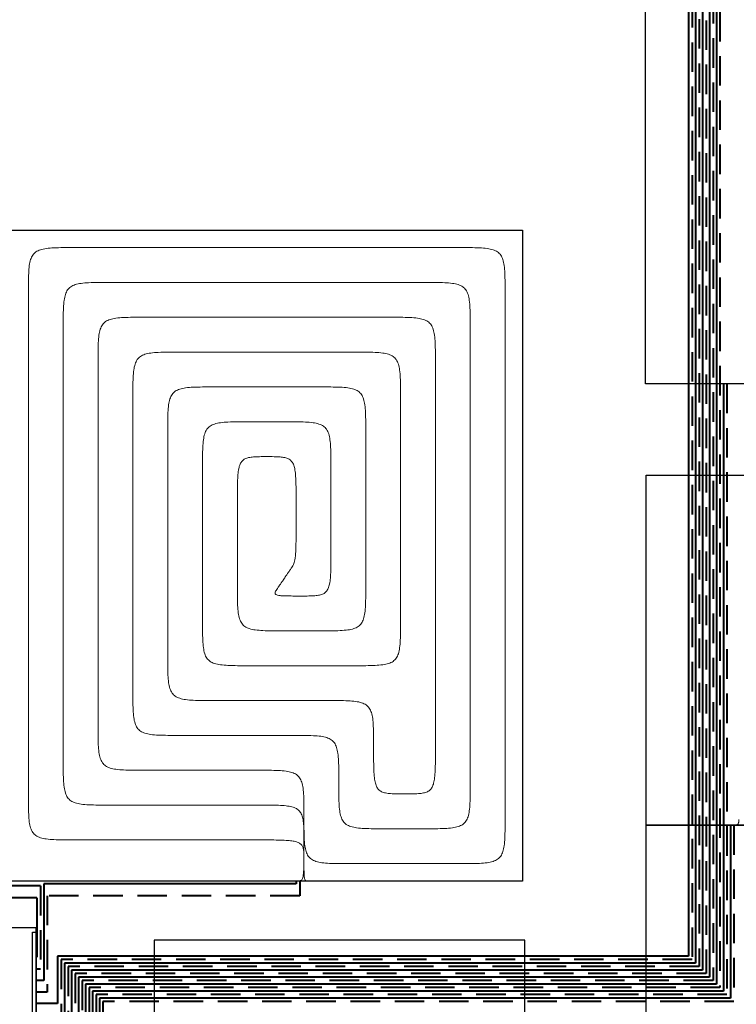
# Model space of a CAD drawing. Header units: millimetres. Extents: x 206445 to 335272, y 14092 to 100072.
# Tile 26 of 38: x 320412 to 323498, y 46783 to 51022. Entities that reach past the tile are written whole.
import ezdxf
from ezdxf.lldxf.tags import DXFTag

# ---------------------------------------------------------------- set-up
doc = ezdxf.new("R2010")
doc.units = ezdxf.units.MM
doc.linetypes.add('DASHED', pattern=[19.05, 12.7, -6.35])
for name, color, linetype, lineweight, true_color in [('2DH_OBJ_z', 7, 'Continuous', 30, 0x000000), ('IS_Powrót', 5, 'DASHED', 35, 0x0000ff), ('IS_Zasilanie', 1, 'SOLID', 35, 0xff0000)]:
    doc.layers.add(name, color=color, linetype=linetype, lineweight=lineweight, true_color=true_color)
doc.layers.add('IS_Ogrzewanie_płaszczyznowe', color=7, linetype='SOLID', true_color=0x008000)
doc.layers.add('IS_Rys.pętli_o.p._Powrót', color=251, linetype='DASH', lineweight=0)
doc.layers.add('IS_Rys.pętli_o.p._Zasilanie', color=76, linetype='SOLID', lineweight=0)
tags = doc.linetypes.add('DASH', pattern=[15, 10, -5]).pattern_tags.tags
tags[6:7] = [DXFTag(74, 4), DXFTag(75, 0), DXFTag(340, '0'), DXFTag(46, 0.0), DXFTag(50, 0.0), DXFTag(44, 0.0), DXFTag(45, 0.0)]
tags[4:5] = [DXFTag(74, 4), DXFTag(75, 0), DXFTag(340, '0'), DXFTag(46, 0.0), DXFTag(50, 0.0), DXFTag(44, 0.0), DXFTag(45, 0.0)]
tags = doc.linetypes.add('SOLID', pattern=[10, 10, 0]).pattern_tags.tags
tags[6:7] = [DXFTag(74, 4), DXFTag(75, 0), DXFTag(340, '0'), DXFTag(46, 0.0), DXFTag(50, 0.0), DXFTag(44, 0.0), DXFTag(45, 0.0)]
tags[4:5] = [DXFTag(74, 4), DXFTag(75, 0), DXFTag(340, '0'), DXFTag(46, 0.0), DXFTag(50, 0.0), DXFTag(44, 0.0), DXFTag(45, 0.0)]

msp = doc.modelspace()

# ---------------------------------------------------------------- linework, layer by layer
at = {"layer": '2DH_OBJ_z'}
msp.add_lwpolyline([(320483.1, 45912.5), (320483.1, 47112.5), (320308.1, 47112.5), (320308.1, 45912.5), (320483.1, 45912.5)], dxfattribs=at)
msp.add_lwpolyline([(320483.1, 45935.7), (320466.5, 45935.7), (320466.5, 47094.3), (320483.1, 47094.3)], close=True, dxfattribs=at)
at = {"layer": 'IS_Ogrzewanie_płaszczyznowe'}
for p, q in [((323106.5, 49454.7), (323106.5, 51436.7)), ((320374.4, 50116), (322577.4, 50116)), ((322577.4, 50116), (322577.4, 47314)), ((326702.2, 49454.7), (323106.5, 49454.7)), ((323110.4, 47554.5), (323110.4, 49061.5)), ((323110.4, 49061.5), (326724.4, 49061.5)), ((323110.4, 47554.5), (326724.4, 47554.5)), ((323110.4, 46047.5), (323110.4, 47554.5)), ((326724.4, 47554.5), (323110.4, 47554.5)), ((322577.4, 47314), (320374.4, 47314)), ((320991.7, 47059.3), (320991.7, 45870.7)), ((322587.7, 47059.3), (320991.7, 47059.3)), ((322587.7, 44438.5), (322587.7, 47059.3))]:
    msp.add_line(p, q, dxfattribs=at)
at = {"layer": 'IS_Powrót', "color": 4, "lineweight": 40, "ltscale": 10}
for p, q in [((323367.9, 55400.7), (323367.9, 46915.3)), ((323337.6, 54834.5), (323337.6, 46945.6)), ((323307.6, 54734.5), (323307.6, 46975.6)), ((323397.9, 53418.7), (323397.9, 46885.3)), ((323427.9, 51436.7), (323427.9, 46855.3)), ((323457.9, 49454.7), (323457.9, 46825.3)), ((323487.9, 47554.5), (323487.9, 46795.3)), ((321617.8, 47314), (321617.8, 47250.9)), ((320500.8, 47293.4), (320273.2, 47293.4)), ((320500.8, 47293.4), (320500.8, 46935.1)), ((320530.8, 47250.9), (320530.8, 46835.1)), ((321617.8, 47250.9), (320530.8, 47250.9)), ((320590.3, 46975.6), (320590.3, 46735.1)), ((323307.6, 46975.6), (320590.3, 46975.6)), ((320500.8, 46935.1), (320483.1, 46935.1)), ((320620.3, 46945.6), (320620.3, 46635.1)), ((323337.6, 46945.6), (320620.3, 46945.6)), ((320650.6, 46915.3), (320650.6, 46535.1)), ((323367.9, 46915.3), (320650.6, 46915.3)), ((320680.6, 46885.3), (320680.6, 46435.1)), ((323397.9, 46885.3), (320680.6, 46885.3)), ((320710.6, 46855.3), (320710.6, 46335.1)), ((323427.9, 46855.3), (320710.6, 46855.3)), ((320530.8, 46835.1), (320483.1, 46835.1)), ((320740.6, 46825.3), (320740.6, 46235.1)), ((323457.9, 46825.3), (320740.6, 46825.3)), ((320770.6, 46795.3), (320770.6, 46135.1)), ((323487.9, 46795.3), (320770.6, 46795.3))]:
    msp.add_line(p, q, dxfattribs=at)
at = {"layer": 'IS_Rys.pętli_o.p._Powrót', "ltscale": 10}
for points, knots in [([(320449.4, 49841), (320449.4, 49857.6), (320449.3, 49887.8), (320450.1, 49928.8), (320452.5, 49961.9), (320457.6, 49988.2), (320466.7, 50008.8), (320481.6, 50023.7), (320502.2, 50032.8), (320528.5, 50037.9), (320561.6, 50040.3), (320602.6, 50041.1), (320632.8, 50041), (320649.4, 50041)], [0, 0, 0, 0, 4.973727, 9.047211, 12.320392, 14.919985, 17.03704, 18.970826, 21.087881, 23.687474, 26.960655, 31.034139, 36.007866, 36.007866, 36.007866, 36.007866]), ([(320649.4, 50041), (320662.2, 50041), (320710.2, 50041), (320810.8, 50041), (320963.6, 50041), (321153.6, 50041), (321366, 50041), (321585.8, 50041), (321798.1, 50041), (321988.2, 50041), (322140.9, 50041), (322241.5, 50041), (322289.5, 50041), (322302.4, 50041)], [0, 0, 0, 0, 3.849962, 14.406311, 30.178738, 49.676935, 71.410594, 93.889406, 115.623065, 135.121262, 150.893689, 161.450038, 165.3, 165.3, 165.3, 165.3]), ([(322302.4, 50041), (322318.9, 50041), (322349.1, 50041.1), (322390.2, 50040.3), (322423.3, 50037.9), (322449.5, 50032.8), (322470.1, 50023.7), (322485, 50008.8), (322494.1, 49988.2), (322499.2, 49961.9), (322501.6, 49928.8), (322502.4, 49887.8), (322502.4, 49857.6), (322502.4, 49841)], [0, 0, 0, 0, 4.973727, 9.047211, 12.320392, 14.919985, 17.03704, 18.970826, 21.087881, 23.687474, 26.960655, 31.034139, 36.007866, 36.007866, 36.007866, 36.007866]), ([(320449.4, 47691), (320449.4, 47707.7), (320449.4, 47770.2), (320449.4, 47901), (320449.4, 48099.7), (320449.4, 48346.9), (320449.4, 48623.1), (320449.4, 48909), (320449.4, 49185.2), (320449.4, 49432.4), (320449.4, 49631.1), (320449.4, 49761.9), (320449.4, 49824.4), (320449.4, 49841)], [0, 0, 0, 0, 5.007513, 18.737791, 39.252442, 64.613073, 92.881292, 122.118708, 150.386927, 175.747558, 196.262209, 209.992487, 215, 215, 215, 215]), ([(322502.4, 49841), (322502.4, 49823.6), (322502.4, 49758.1), (322502.4, 49621.1), (322502.4, 49413), (322502.4, 49154.1), (322502.4, 48864.8), (322502.4, 48565.3), (322502.4, 48276), (322502.4, 48017.1), (322502.4, 47809), (322502.4, 47672), (322502.4, 47606.5), (322502.4, 47589)], [0, 0, 0, 0, 5.245079, 19.626747, 41.114651, 67.678437, 97.287754, 127.912246, 157.521563, 184.085349, 205.573253, 219.954921, 225.2, 225.2, 225.2, 225.2]), ([(320749.4, 49541), (320749.4, 49557.6), (320749.3, 49587.8), (320750.1, 49628.8), (320752.5, 49661.9), (320757.6, 49688.2), (320766.7, 49708.8), (320781.6, 49723.7), (320802.2, 49732.8), (320828.5, 49737.9), (320861.6, 49740.3), (320902.6, 49741.1), (320932.8, 49741), (320949.4, 49741)], [0, 0, 0, 0, 4.973727, 9.047211, 12.320392, 14.919985, 17.03704, 18.970826, 21.087881, 23.687474, 26.960655, 31.034139, 36.007866, 36.007866, 36.007866, 36.007866]), ([(320949.4, 49741), (320957.5, 49741), (320988.1, 49741), (321052.2, 49741), (321149.5, 49741), (321270.6, 49741), (321405.8, 49741), (321545.9, 49741), (321681.2, 49741), (321802.2, 49741), (321899.5, 49741), (321963.6, 49741), (321994.2, 49741), (322002.4, 49741)], [0, 0, 0, 0, 2.452517, 9.17716, 19.224568, 31.645379, 45.490233, 59.809767, 73.654621, 86.075432, 96.12284, 102.847483, 105.3, 105.3, 105.3, 105.3]), ([(322002.4, 49741), (322018.9, 49741), (322049.1, 49741.1), (322090.2, 49740.3), (322123.3, 49737.9), (322149.5, 49732.8), (322170.1, 49723.7), (322185, 49708.8), (322194.1, 49688.2), (322199.2, 49661.9), (322201.6, 49628.8), (322202.4, 49587.8), (322202.4, 49557.6), (322202.4, 49541)], [0, 0, 0, 0, 4.973727, 9.047211, 12.320392, 14.919985, 17.03704, 18.970826, 21.087881, 23.687474, 26.960655, 31.034139, 36.007866, 36.007866, 36.007866, 36.007866]), ([(320749.4, 47991), (320749.4, 48003.1), (320749.4, 48048.1), (320749.4, 48142.4), (320749.4, 48285.7), (320749.4, 48463.8), (320749.4, 48663), (320749.4, 48869.1), (320749.4, 49068.2), (320749.4, 49246.4), (320749.4, 49389.7), (320749.4, 49484), (320749.4, 49529), (320749.4, 49541)], [0, 0, 0, 0, 3.610068, 13.50864, 28.298272, 46.581518, 66.960932, 88.039068, 108.418482, 126.701728, 141.49136, 151.389932, 155, 155, 155, 155]), ([(322202.4, 49541), (322202.4, 49528.2), (322202.4, 49480.2), (322202.4, 49379.7), (322202.4, 49227), (322202.4, 49037.1), (322202.4, 48824.9), (322202.4, 48605.2), (322202.4, 48393), (322202.4, 48203.1), (322202.4, 48050.4), (322202.4, 47949.9), (322202.4, 47901.9), (322202.4, 47889)], [0, 0, 0, 0, 3.847633, 14.397596, 30.160481, 49.646882, 71.367393, 93.832607, 115.553118, 135.039519, 150.802404, 161.352367, 165.2, 165.2, 165.2, 165.2]), ([(321049.4, 49241), (321049.4, 49257.6), (321049.3, 49287.8), (321050.1, 49328.8), (321052.5, 49361.9), (321057.6, 49388.2), (321066.7, 49408.8), (321081.6, 49423.7), (321102.2, 49432.8), (321128.5, 49437.9), (321161.6, 49440.3), (321202.6, 49441.1), (321232.8, 49441), (321249.4, 49441)], [0, 0, 0, 0, 4.973727, 9.047211, 12.320392, 14.919985, 17.03704, 18.970826, 21.087881, 23.687474, 26.960655, 31.034139, 36.007866, 36.007866, 36.007866, 36.007866]), ([(321249.4, 49441), (321252.9, 49441), (321266, 49441), (321293.6, 49441), (321335.5, 49441), (321387.5, 49441), (321445.7, 49441), (321506, 49441), (321564.2, 49441), (321616.3, 49441), (321658.1, 49441), (321685.7, 49441), (321698.8, 49441), (321702.4, 49441)], [0, 0, 0, 0, 1.055071, 3.948009, 8.270398, 13.613824, 19.569872, 25.730128, 31.686176, 37.029602, 41.351991, 44.244929, 45.3, 45.3, 45.3, 45.3]), ([(321702.4, 49441), (321718.9, 49441), (321749.1, 49441.1), (321790.2, 49440.3), (321823.3, 49437.9), (321849.5, 49432.8), (321870.1, 49423.7), (321885, 49408.8), (321894.1, 49388.2), (321899.2, 49361.9), (321901.6, 49328.8), (321902.4, 49287.8), (321902.4, 49257.6), (321902.4, 49241)], [0, 0, 0, 0, 4.973727, 9.047211, 12.320392, 14.919985, 17.03704, 18.970826, 21.087881, 23.687474, 26.960655, 31.034139, 36.007866, 36.007866, 36.007866, 36.007866]), ([(321049.4, 48291), (321049.4, 48298.4), (321049.4, 48326), (321049.4, 48383.8), (321049.4, 48471.6), (321049.4, 48580.8), (321049.4, 48702.9), (321049.4, 48829.2), (321049.4, 48951.3), (321049.4, 49060.5), (321049.4, 49148.3), (321049.4, 49206.1), (321049.4, 49233.7), (321049.4, 49241)], [0, 0, 0, 0, 2.212622, 8.279489, 17.344102, 28.549962, 41.040571, 53.959429, 66.450038, 77.655898, 86.720511, 92.787378, 95, 95, 95, 95]), ([(321902.4, 49241), (321902.4, 49236), (321902.4, 49217.1), (321902.4, 49177.6), (321902.4, 49117.5), (321902.4, 49042.8), (321902.4, 48959.3), (321902.4, 48872.8), (321902.4, 48789.3), (321902.4, 48714.6), (321902.4, 48654.5), (321902.4, 48615), (321902.4, 48596.1), (321902.4, 48591)], [0, 0, 0, 0, 1.513899, 5.664914, 11.867017, 19.534185, 28.080391, 36.919609, 45.465815, 53.132983, 59.335086, 63.486101, 65, 65, 65, 65]), ([(321349.4, 48941), (321349.4, 48957.6), (321349.3, 48987.8), (321349.8, 49028.8), (321351.4, 49061.8), (321354.5, 49087.7), (321360, 49107.7), (321368.9, 49122.7), (321382.1, 49132.5), (321399.2, 49137.8), (321420.3, 49140.3), (321446.3, 49141.1), (321465.4, 49141), (321475.9, 49141)], [0, 0, 0, 0, 4.973713, 9.046383, 12.312085, 14.875762, 16.870222, 18.488176, 20.003785, 21.703485, 23.785549, 26.363315, 29.509219, 29.509219, 29.509219, 29.509219]), ([(321475.9, 49141), (321486.3, 49141), (321505.4, 49141.1), (321531.4, 49140.3), (321552.5, 49137.8), (321569.6, 49132.5), (321582.8, 49122.7), (321591.8, 49107.7), (321597.2, 49087.7), (321600.4, 49061.8), (321601.9, 49028.8), (321602.4, 48987.8), (321602.4, 48957.6), (321602.4, 48941)], [0, 0, 0, 0, 3.145904, 5.72367, 7.805734, 9.505434, 11.021043, 12.638997, 14.633457, 17.197134, 20.462836, 24.535506, 29.509219, 29.509219, 29.509219, 29.509219]), ([(321349.4, 48591), (321349.4, 48593.8), (321349.4, 48603.9), (321349.4, 48625.2), (321349.4, 48657.6), (321349.4, 48697.8), (321349.4, 48742.8), (321349.4, 48789.3), (321349.4, 48834.3), (321349.4, 48874.5), (321349.4, 48906.9), (321349.4, 48928.2), (321349.4, 48938.3), (321349.4, 48941)], [0, 0, 0, 0, 0.815177, 3.050338, 6.389932, 10.518407, 15.12021, 19.87979, 24.481593, 28.610068, 31.949662, 34.184823, 35, 35, 35, 35]), ([(321602.4, 48941), (321602.4, 48940.7), (321602.4, 48939.2), (321602.4, 48936.2), (321602.4, 48931.5), (321602.4, 48925.8), (321602.4, 48919.4), (321602.4, 48912.7), (321602.4, 48906.3), (321602.4, 48900.5), (321602.4, 48895.9), (321602.4, 48892.9), (321602.4, 48891.4), (321602.4, 48891)], [0, 0, 0, 0, 0.116454, 0.435763, 0.912847, 1.50263, 2.16003, 2.83997, 3.49737, 4.087153, 4.564237, 4.883546, 5, 5, 5, 5]), ([(321602.4, 48891), (321602.4, 48874.5), (321602.4, 48844.2), (321602.3, 48803), (321601.9, 48769.5), (321601.3, 48742.6), (321600.2, 48721.5), (321598.5, 48704.8), (321596.1, 48691.6), (321592.8, 48680.9), (321588.4, 48671.5), (321582.9, 48662.6), (321578.8, 48656.7), (321576.6, 48653.5)], [0, 0, 0, 0, 4.976522, 9.068392, 12.382834, 15.027492, 17.111039, 18.744334, 20.04222, 21.124887, 22.115161, 23.129819, 24.273499, 24.273499, 24.273499, 24.273499]), ([(321576.6, 48653.5), (321576.4, 48653.3), (321575.7, 48652.2), (321574.1, 48649.9), (321571.7, 48646.4), (321568.8, 48642.1), (321565.4, 48637.3), (321562, 48632.3), (321558.7, 48627.5), (321555.8, 48623.2), (321553.4, 48619.7), (321551.8, 48617.4), (321551.1, 48616.3), (321550.9, 48616)], [0, 0, 0, 0, 0.105949, 0.396454, 0.830503, 1.367083, 1.965182, 2.583787, 3.181886, 3.718467, 4.152516, 4.443021, 4.54897, 4.54897, 4.54897, 4.54897]), ([(321549.4, 48391), (321532.8, 48391), (321502.6, 48391), (321461.6, 48391.8), (321428.5, 48394.2), (321402.2, 48399.3), (321381.6, 48408.4), (321366.7, 48423.3), (321357.6, 48443.9), (321352.5, 48470.1), (321350.1, 48503.2), (321349.3, 48544.3), (321349.4, 48574.5), (321349.4, 48591)], [0, 0, 0, 0, 4.973727, 9.047211, 12.320392, 14.919985, 17.03704, 18.970826, 21.087881, 23.687474, 26.960655, 31.034139, 36.007866, 36.007866, 36.007866, 36.007866]), ([(321902.4, 48591), (321902.4, 48574.5), (321902.4, 48544.3), (321901.6, 48503.2), (321899.2, 48470.1), (321894.1, 48443.9), (321885, 48423.3), (321870.1, 48408.4), (321849.5, 48399.3), (321823.3, 48394.2), (321790.2, 48391.8), (321749.1, 48391), (321718.9, 48391), (321702.4, 48391)], [0, 0, 0, 0, 4.973727, 9.047211, 12.320392, 14.919985, 17.03704, 18.970826, 21.087881, 23.687474, 26.960655, 31.034139, 36.007866, 36.007866, 36.007866, 36.007866]), ([(321702.4, 48391), (321701.2, 48391), (321696.7, 48391), (321687.4, 48391), (321673.3, 48391), (321655.7, 48391), (321636, 48391), (321615.7, 48391), (321596, 48391), (321578.4, 48391), (321564.3, 48391), (321555, 48391), (321550.5, 48391), (321549.4, 48391)], [0, 0, 0, 0, 0.356349, 1.333434, 2.793313, 4.598047, 6.609692, 8.690308, 10.701953, 12.506687, 13.966566, 14.943651, 15.3, 15.3, 15.3, 15.3]), ([(321249.4, 48091), (321232.8, 48091), (321202.6, 48091), (321161.6, 48091.8), (321128.5, 48094.2), (321102.2, 48099.3), (321081.6, 48108.4), (321066.7, 48123.3), (321057.6, 48143.9), (321052.5, 48170.1), (321050.1, 48203.2), (321049.3, 48244.3), (321049.4, 48274.5), (321049.4, 48291)], [0, 0, 0, 0, 4.973727, 9.047211, 12.320392, 14.919985, 17.03704, 18.970826, 21.087881, 23.687474, 26.960655, 31.034139, 36.007866, 36.007866, 36.007866, 36.007866]), ([(321736.2, 48091), (321732.4, 48091), (321718.2, 48091), (321688.6, 48091), (321643.6, 48091), (321587.7, 48091), (321525.1, 48091), (321460.4, 48091), (321397.9, 48091), (321341.9, 48091), (321296.9, 48091), (321267.3, 48091), (321253.1, 48091), (321249.4, 48091)], [0, 0, 0, 0, 1.133794, 4.242585, 8.887483, 14.629602, 21.030053, 27.649947, 34.050398, 39.792517, 44.437415, 47.546206, 48.68, 48.68, 48.68, 48.68]), ([(321936.2, 47891), (321936.2, 47907.6), (321936.2, 47937.8), (321935.4, 47978.8), (321933, 48011.9), (321927.9, 48038.2), (321918.8, 48058.8), (321903.9, 48073.7), (321883.3, 48082.8), (321857.1, 48087.9), (321824, 48090.3), (321782.9, 48091.1), (321752.7, 48091), (321736.2, 48091)], [0, 0, 0, 0, 4.973727, 9.047211, 12.320392, 14.919985, 17.03704, 18.970826, 21.087881, 23.687474, 26.960655, 31.034139, 36.007866, 36.007866, 36.007866, 36.007866]), ([(320949.4, 47791), (320932.8, 47791), (320902.6, 47791), (320861.6, 47791.8), (320828.5, 47794.2), (320802.2, 47799.3), (320781.6, 47808.4), (320766.7, 47823.3), (320757.6, 47843.9), (320752.5, 47870.1), (320750.1, 47903.2), (320749.3, 47944.3), (320749.4, 47974.5), (320749.4, 47991)], [0, 0, 0, 0, 4.973727, 9.047211, 12.320392, 14.919985, 17.03704, 18.970826, 21.087881, 23.687474, 26.960655, 31.034139, 36.007866, 36.007866, 36.007866, 36.007866]), ([(321936.2, 47889), (321936.2, 47889.1), (321936.2, 47889.1), (321936.2, 47889.2), (321936.2, 47889.4), (321936.2, 47889.7), (321936.2, 47889.9), (321936.2, 47890.2), (321936.2, 47890.4), (321936.2, 47890.7), (321936.2, 47890.8), (321936.2, 47891), (321936.2, 47891), (321936.2, 47891)], [0, 0, 0, 0, 0.0046582, 0.0174305, 0.0365139, 0.0601052, 0.0864012, 0.1135988, 0.1398948, 0.1634861, 0.1825695, 0.1953418, 0.2, 0.2, 0.2, 0.2]), ([(322069.3, 47689), (322058.2, 47689), (322038.2, 47689), (322010.8, 47689.8), (321988.6, 47692.3), (321970.7, 47697.5), (321956.8, 47707.3), (321947.4, 47722.3), (321941.6, 47742.3), (321938.3, 47768.3), (321936.7, 47801.3), (321936.1, 47842.3), (321936.2, 47872.5), (321936.2, 47889)], [0, 0, 0, 0, 3.310034, 6.022075, 8.210775, 9.989878, 11.556103, 13.198621, 15.202083, 17.76834, 21.034577, 25.107305, 30.081019, 30.081019, 30.081019, 30.081019]), ([(322202.4, 47889), (322202.4, 47872.5), (322202.4, 47842.3), (322201.9, 47801.3), (322200.3, 47768.3), (322196.9, 47742.3), (322191.2, 47722.3), (322181.7, 47707.3), (322167.8, 47697.5), (322149.9, 47692.3), (322127.7, 47689.8), (322100.4, 47689), (322080.3, 47689), (322069.3, 47689)], [0, 0, 0, 0, 4.973714, 9.046442, 12.312679, 14.878936, 16.882398, 18.524916, 20.091141, 21.870244, 24.058944, 26.770985, 30.081019, 30.081019, 30.081019, 30.081019]), ([(321436.2, 47791), (321432.4, 47791), (321418.2, 47791), (321388.6, 47791), (321343.6, 47791), (321287.7, 47791), (321225.1, 47791), (321160.4, 47791), (321097.9, 47791), (321041.9, 47791), (320996.9, 47791), (320967.3, 47791), (320953.1, 47791), (320949.4, 47791)], [0, 0, 0, 0, 1.133794, 4.242585, 8.887483, 14.629602, 21.030053, 27.649947, 34.050398, 39.792517, 44.437415, 47.546206, 48.68, 48.68, 48.68, 48.68]), ([(321636.2, 47591), (321636.2, 47607.6), (321636.2, 47637.8), (321635.4, 47678.8), (321633, 47711.9), (321627.9, 47738.2), (321618.8, 47758.8), (321603.9, 47773.7), (321583.3, 47782.8), (321557.1, 47787.9), (321524, 47790.3), (321482.9, 47791.1), (321452.7, 47791), (321436.2, 47791)], [0, 0, 0, 0, 4.973727, 9.047211, 12.320392, 14.919985, 17.03704, 18.970826, 21.087881, 23.687474, 26.960655, 31.034139, 36.007866, 36.007866, 36.007866, 36.007866]), ([(320649.4, 47491), (320632.8, 47491), (320602.6, 47491), (320561.6, 47491.8), (320528.5, 47494.2), (320502.2, 47499.3), (320481.6, 47508.4), (320466.7, 47523.3), (320457.6, 47543.9), (320452.5, 47570.1), (320450.1, 47603.2), (320449.3, 47644.3), (320449.4, 47674.5), (320449.4, 47691)], [0, 0, 0, 0, 4.973727, 9.047211, 12.320392, 14.919985, 17.03704, 18.970826, 21.087881, 23.687474, 26.960655, 31.034139, 36.007866, 36.007866, 36.007866, 36.007866]), ([(321836.2, 47389), (321819.6, 47389), (321789.4, 47389), (321748.4, 47389.8), (321715.3, 47392.2), (321689, 47397.3), (321668.4, 47406.4), (321653.5, 47421.3), (321644.4, 47441.9), (321639.3, 47468.1), (321636.9, 47501.2), (321636.1, 47542.3), (321636.2, 47572.5), (321636.2, 47589)], [0, 0, 0, 0, 4.973727, 9.047211, 12.320392, 14.919985, 17.03704, 18.970826, 21.087881, 23.687474, 26.960655, 31.034139, 36.007866, 36.007866, 36.007866, 36.007866]), ([(321636.2, 47589), (321636.2, 47589.1), (321636.2, 47589.1), (321636.2, 47589.2), (321636.2, 47589.4), (321636.2, 47589.7), (321636.2, 47589.9), (321636.2, 47590.2), (321636.2, 47590.4), (321636.2, 47590.7), (321636.2, 47590.8), (321636.2, 47591), (321636.2, 47591), (321636.2, 47591)], [0, 0, 0, 0, 0.0046582, 0.0174305, 0.0365139, 0.0601052, 0.0864012, 0.1135988, 0.1398948, 0.1634861, 0.1825695, 0.1953418, 0.2, 0.2, 0.2, 0.2]), ([(322502.4, 47589), (322502.4, 47572.5), (322502.4, 47542.3), (322501.6, 47501.2), (322499.2, 47468.1), (322494.1, 47441.9), (322485, 47421.3), (322470.1, 47406.4), (322449.5, 47397.3), (322423.3, 47392.2), (322390.2, 47389.8), (322349.1, 47389), (322318.9, 47389), (322302.4, 47389)], [0, 0, 0, 0, 4.973727, 9.047211, 12.320392, 14.919985, 17.03704, 18.970826, 21.087881, 23.687474, 26.960655, 31.034139, 36.007866, 36.007866, 36.007866, 36.007866]), ([(323469.9, 47554.5), (323473.1, 47554.5), (323479, 47554.5), (323486.9, 47554.6), (323493.3, 47554.9), (323498.4, 47555.5), (323502.2, 47556.6), (323505.1, 47558.4), (323507, 47561), (323508.1, 47564.4), (323508.5, 47568.5), (323508.7, 47573.7), (323508.7, 47577.4), (323508.7, 47579.5)], [0, 0, 0, 0, 0.964652, 1.75455, 2.38797, 2.885374, 3.272825, 3.588339, 3.88584, 4.221085, 4.632418, 5.141842, 5.763562, 5.763562, 5.763562, 5.763562]), ([(323431.1, 47554.5), (323431.4, 47554.5), (323432.5, 47554.5), (323434.9, 47554.5), (323438.5, 47554.5), (323442.9, 47554.5), (323447.9, 47554.5), (323453.1, 47554.5), (323458.1, 47554.5), (323462.5, 47554.5), (323466.1, 47554.5), (323468.5, 47554.5), (323469.6, 47554.5), (323469.9, 47554.5)], [0, 0, 0, 0, 0.090345, 0.338065, 0.708187, 1.16574, 1.675751, 2.203249, 2.71326, 3.170813, 3.540935, 3.788655, 3.879, 3.879, 3.879, 3.879]), ([(321436.2, 47491), (321430.1, 47491), (321407.2, 47491), (321359.3, 47491), (321286.6, 47491), (321196.2, 47491), (321095.1, 47491), (320990.4, 47491), (320889.4, 47491), (320798.9, 47491), (320726.2, 47491), (320678.3, 47491), (320655.5, 47491), (320649.4, 47491)], [0, 0, 0, 0, 1.832517, 6.85716, 14.364568, 23.645379, 33.990233, 44.689767, 55.034621, 64.315432, 71.82284, 76.847483, 78.68, 78.68, 78.68, 78.68]), ([(321636.2, 47402.5), (321636.2, 47409.9), (321636.2, 47423.2), (321635.4, 47441.5), (321632.9, 47456.5), (321627.3, 47468.7), (321617.1, 47477.8), (321602.4, 47483.7), (321582.7, 47487.5), (321556.9, 47489.6), (321523.9, 47490.7), (321482.9, 47491.1), (321452.7, 47491), (321436.2, 47491)], [0, 0, 0, 0, 2.200915, 4.005899, 5.476736, 6.730457, 7.976748, 9.472033, 11.422999, 13.974332, 17.237485, 21.309877, 26.283585, 26.283585, 26.283585, 26.283585]), ([(321655.2, 47314), (321653.6, 47314), (321650.8, 47314), (321646.8, 47314.4), (321643.3, 47315.6), (321640.7, 47318.5), (321638.9, 47322.9), (321637.7, 47329.2), (321636.9, 47337.8), (321636.5, 47349.1), (321636.2, 47363.7), (321636.2, 47381.9), (321636.2, 47395.2), (321636.2, 47402.5)], [0, 0, 0, 0, 0.474041, 0.864895, 1.20034, 1.545439, 1.989943, 2.608888, 3.457834, 4.582786, 6.025905, 7.827849, 10.028713, 10.028713, 10.028713, 10.028713]), ([(322302.4, 47389), (322298.7, 47389), (322285.2, 47389), (322256.8, 47389), (322213.7, 47389), (322160.2, 47389), (322100.3, 47389), (322038.3, 47389), (321978.4, 47389), (321924.8, 47389), (321881.7, 47389), (321853.3, 47389), (321839.8, 47389), (321836.2, 47389)], [0, 0, 0, 0, 1.085815, 4.06305, 8.51139, 14.010518, 20.14012, 26.47988, 32.609482, 38.10861, 42.55695, 45.534185, 46.62, 46.62, 46.62, 46.62]), ([(321674.3, 47314), (321674.1, 47314), (321673.6, 47314), (321672.4, 47314), (321670.7, 47314), (321668.5, 47314), (321666, 47314), (321663.5, 47314), (321661, 47314), (321658.8, 47314), (321657.1, 47314), (321655.9, 47314), (321655.4, 47314), (321655.2, 47314)], [0, 0, 0, 0, 0.044392, 0.166113, 0.347977, 0.572802, 0.823403, 1.082597, 1.333198, 1.558023, 1.739887, 1.861608, 1.906, 1.906, 1.906, 1.906])]:
    msp.add_open_spline(points, degree=3, knots=knots, dxfattribs=at)
at = {"layer": 'IS_Rys.pętli_o.p._Zasilanie', "ltscale": 10}
for points, knots in [([(320599.4, 49691), (320599.4, 49707.6), (320599.3, 49737.8), (320600.1, 49778.8), (320602.5, 49811.9), (320607.6, 49838.2), (320616.7, 49858.8), (320631.6, 49873.7), (320652.2, 49882.8), (320678.5, 49887.9), (320711.6, 49890.3), (320752.6, 49891.1), (320782.8, 49891), (320799.4, 49891)], [0, 0, 0, 0, 4.973727, 9.047211, 12.320392, 14.919985, 17.03704, 18.970826, 21.087881, 23.687474, 26.960655, 31.034139, 36.007866, 36.007866, 36.007866, 36.007866]), ([(320799.4, 49891), (320809.9, 49891), (320849.2, 49891), (320931.5, 49891), (321056.5, 49891), (321212.1, 49891), (321385.9, 49891), (321565.8, 49891), (321739.6, 49891), (321895.2, 49891), (322020.2, 49891), (322102.6, 49891), (322141.9, 49891), (322152.4, 49891)], [0, 0, 0, 0, 3.15124, 11.791736, 24.701653, 40.661157, 58.450413, 76.849587, 94.638843, 110.598347, 123.508264, 132.14876, 135.3, 135.3, 135.3, 135.3]), ([(322152.4, 49891), (322168.9, 49891), (322199.1, 49891.1), (322240.2, 49890.3), (322273.3, 49887.9), (322299.5, 49882.8), (322320.1, 49873.7), (322335, 49858.8), (322344.1, 49838.2), (322349.2, 49811.9), (322351.6, 49778.8), (322352.4, 49737.8), (322352.4, 49707.6), (322352.4, 49691)], [0, 0, 0, 0, 4.973727, 9.047211, 12.320392, 14.919985, 17.03704, 18.970826, 21.087881, 23.687474, 26.960655, 31.034139, 36.007866, 36.007866, 36.007866, 36.007866]), ([(320599.4, 47841), (320599.4, 47855.4), (320599.4, 47909.2), (320599.4, 48021.7), (320599.4, 48192.7), (320599.4, 48405.4), (320599.4, 48643), (320599.4, 48889.1), (320599.4, 49126.7), (320599.4, 49339.4), (320599.4, 49510.4), (320599.4, 49622.9), (320599.4, 49676.7), (320599.4, 49691)], [0, 0, 0, 0, 4.30879, 16.123216, 33.775357, 55.597295, 79.921112, 105.078888, 129.402705, 151.224643, 168.876784, 180.69121, 185, 185, 185, 185]), ([(322352.4, 49691), (322352.4, 49675.9), (322352.4, 49619.2), (322352.4, 49500.4), (322352.4, 49320), (322352.4, 49095.6), (322352.4, 48844.8), (322352.4, 48585.3), (322352.4, 48334.5), (322352.4, 48110.1), (322352.4, 47929.7), (322352.4, 47810.9), (322352.4, 47754.2), (322352.4, 47739)], [0, 0, 0, 0, 4.546356, 17.012171, 35.637566, 58.66266, 84.327573, 110.872427, 136.53734, 159.562434, 178.187829, 190.653644, 195.2, 195.2, 195.2, 195.2]), ([(320899.4, 49391), (320899.4, 49407.6), (320899.3, 49437.8), (320900.1, 49478.8), (320902.5, 49511.9), (320907.6, 49538.2), (320916.7, 49558.8), (320931.6, 49573.7), (320952.2, 49582.8), (320978.5, 49587.9), (321011.6, 49590.3), (321052.6, 49591.1), (321082.8, 49591), (321099.4, 49591)], [0, 0, 0, 0, 4.973727, 9.047211, 12.320392, 14.919985, 17.03704, 18.970826, 21.087881, 23.687474, 26.960655, 31.034139, 36.007866, 36.007866, 36.007866, 36.007866]), ([(321099.4, 49591), (321105.2, 49591), (321127.1, 49591), (321172.9, 49591), (321242.5, 49591), (321329.1, 49591), (321425.8, 49591), (321525.9, 49591), (321622.7, 49591), (321709.2, 49591), (321778.8, 49591), (321824.6, 49591), (321846.5, 49591), (321852.4, 49591)], [0, 0, 0, 0, 1.753794, 6.562585, 13.747483, 22.629602, 32.530053, 42.769947, 52.670398, 61.552517, 68.737415, 73.546206, 75.3, 75.3, 75.3, 75.3]), ([(321852.4, 49591), (321868.9, 49591), (321899.1, 49591.1), (321940.2, 49590.3), (321973.3, 49587.9), (321999.5, 49582.8), (322020.1, 49573.7), (322035, 49558.8), (322044.1, 49538.2), (322049.2, 49511.9), (322051.6, 49478.8), (322052.4, 49437.8), (322052.4, 49407.6), (322052.4, 49391)], [0, 0, 0, 0, 4.973727, 9.047211, 12.320392, 14.919985, 17.03704, 18.970826, 21.087881, 23.687474, 26.960655, 31.034139, 36.007866, 36.007866, 36.007866, 36.007866]), ([(323431.3, 49454.7), (323431.9, 49454.7), (323434.2, 49454.7), (323439.1, 49454.7), (323446.5, 49454.7), (323455.7, 49454.7), (323466, 49454.7), (323476.7, 49454.7), (323487, 49454.7), (323496.2, 49454.7), (323503.6, 49454.7), (323508.5, 49454.7), (323510.8, 49454.7), (323511.4, 49454.7)], [0, 0, 0, 0, 0.186757, 0.698832, 1.463934, 2.409767, 3.46404, 4.55446, 5.608733, 6.554566, 7.319668, 7.831743, 8.0185, 8.0185, 8.0185, 8.0185]), ([(320899.4, 48141), (320899.4, 48150.7), (320899.4, 48187.1), (320899.4, 48263.1), (320899.4, 48378.6), (320899.4, 48522.3), (320899.4, 48682.9), (320899.4, 48849.2), (320899.4, 49009.8), (320899.4, 49153.4), (320899.4, 49269), (320899.4, 49345), (320899.4, 49381.3), (320899.4, 49391)], [0, 0, 0, 0, 2.911345, 10.894065, 22.821187, 37.56574, 54.000751, 70.999249, 87.43426, 102.178813, 114.105935, 122.088655, 125, 125, 125, 125]), ([(322052.4, 49391), (322052.4, 49383.7), (322052.4, 49356.1), (322052.4, 49298.3), (322052.4, 49210.5), (322052.4, 49101.3), (322052.4, 48979.2), (322052.4, 48852.9), (322052.4, 48730.8), (322052.4, 48621.6), (322052.4, 48533.8), (322052.4, 48476), (322052.4, 48448.4), (322052.4, 48441)], [0, 0, 0, 0, 2.212622, 8.279489, 17.344102, 28.549962, 41.040571, 53.959429, 66.450038, 77.655898, 86.720511, 92.787378, 95, 95, 95, 95]), ([(321199.4, 49091), (321199.4, 49107.6), (321199.3, 49137.8), (321200.1, 49178.8), (321202.5, 49211.9), (321207.6, 49238.2), (321216.7, 49258.8), (321231.6, 49273.7), (321252.2, 49282.8), (321278.5, 49287.9), (321311.6, 49290.3), (321352.6, 49291.1), (321382.8, 49291), (321399.4, 49291)], [0, 0, 0, 0, 4.973727, 9.047211, 12.320392, 14.919985, 17.03704, 18.970826, 21.087881, 23.687474, 26.960655, 31.034139, 36.007866, 36.007866, 36.007866, 36.007866]), ([(321399.4, 49291), (321400.5, 49291), (321405, 49291), (321414.3, 49291), (321428.4, 49291), (321446, 49291), (321465.7, 49291), (321486, 49291), (321505.7, 49291), (321523.3, 49291), (321537.4, 49291), (321546.7, 49291), (321551.2, 49291), (321552.4, 49291)], [0, 0, 0, 0, 0.356349, 1.333434, 2.793313, 4.598047, 6.609692, 8.690308, 10.701953, 12.506687, 13.966566, 14.943651, 15.3, 15.3, 15.3, 15.3]), ([(321552.4, 49291), (321568.9, 49291), (321599.1, 49291.1), (321640.2, 49290.3), (321673.3, 49287.9), (321699.5, 49282.8), (321720.1, 49273.7), (321735, 49258.8), (321744.1, 49238.2), (321749.2, 49211.9), (321751.6, 49178.8), (321752.4, 49137.8), (321752.4, 49107.6), (321752.4, 49091)], [0, 0, 0, 0, 4.973727, 9.047211, 12.320392, 14.919985, 17.03704, 18.970826, 21.087881, 23.687474, 26.960655, 31.034139, 36.007866, 36.007866, 36.007866, 36.007866]), ([(321199.4, 48441), (321199.4, 48446.1), (321199.4, 48465), (321199.4, 48504.5), (321199.4, 48564.6), (321199.4, 48639.3), (321199.4, 48722.8), (321199.4, 48809.3), (321199.4, 48892.8), (321199.4, 48967.5), (321199.4, 49027.6), (321199.4, 49067.1), (321199.4, 49086), (321199.4, 49091)], [0, 0, 0, 0, 1.513899, 5.664914, 11.867017, 19.534185, 28.080391, 36.919609, 45.465815, 53.132983, 59.335086, 63.486101, 65, 65, 65, 65]), ([(321752.4, 49091), (321752.4, 49088.3), (321752.4, 49078.2), (321752.4, 49056.9), (321752.4, 49024.5), (321752.4, 48984.3), (321752.4, 48939.3), (321752.4, 48892.8), (321752.4, 48847.8), (321752.4, 48807.6), (321752.4, 48775.2), (321752.4, 48753.9), (321752.4, 48743.8), (321752.4, 48741)], [0, 0, 0, 0, 0.815177, 3.050338, 6.389932, 10.518407, 15.12021, 19.87979, 24.481593, 28.610068, 31.949662, 34.184823, 35, 35, 35, 35]), ([(321752.4, 48741), (321752.4, 48724.5), (321752.4, 48694.3), (321751.9, 48653.3), (321750.4, 48620.3), (321747.2, 48594.4), (321741.8, 48574.4), (321732.8, 48559.4), (321719.6, 48549.5), (321702.5, 48544.3), (321681.4, 48541.8), (321655.4, 48541), (321636.3, 48541), (321625.9, 48541)], [0, 0, 0, 0, 4.973713, 9.046383, 12.312085, 14.875762, 16.870222, 18.488176, 20.003785, 21.703485, 23.785549, 26.363315, 29.509219, 29.509219, 29.509219, 29.509219]), ([(321625.9, 48541), (321615.4, 48541), (321596.4, 48541), (321570.6, 48541.2), (321550.2, 48541.6), (321534.6, 48542.5), (321523.5, 48544.1), (321516, 48546.2), (321511.4, 48550.4), (321511.6, 48556.2), (321514.5, 48562.3), (321519.2, 48569.9), (321523, 48575.5), (321525.1, 48578.5)], [0, 0, 0, 0, 3.143934, 5.706088, 7.732434, 9.270587, 10.373077, 11.108068, 11.597581, 12.074367, 12.73089, 13.621121, 14.747029, 14.747029, 14.747029, 14.747029]), ([(321525.1, 48578.5), (321525.3, 48578.8), (321526.1, 48579.9), (321527.6, 48582.2), (321530, 48585.7), (321533, 48590), (321536.3, 48594.8), (321539.7, 48599.8), (321543, 48604.6), (321546, 48608.9), (321548.3, 48612.4), (321549.9, 48614.7), (321550.7, 48615.8), (321550.9, 48616)], [0, 0, 0, 0, 0.105949, 0.396454, 0.830503, 1.367083, 1.965182, 2.583787, 3.181886, 3.718467, 4.152516, 4.443021, 4.54897, 4.54897, 4.54897, 4.54897]), ([(321399.4, 48241), (321382.8, 48241), (321352.6, 48241), (321311.6, 48241.8), (321278.5, 48244.2), (321252.2, 48249.3), (321231.6, 48258.4), (321216.7, 48273.3), (321207.6, 48293.9), (321202.5, 48320.1), (321200.1, 48353.2), (321199.3, 48394.3), (321199.4, 48424.5), (321199.4, 48441)], [0, 0, 0, 0, 4.973727, 9.047211, 12.320392, 14.919985, 17.03704, 18.970826, 21.087881, 23.687474, 26.960655, 31.034139, 36.007866, 36.007866, 36.007866, 36.007866]), ([(322052.4, 48441), (322052.4, 48424.5), (322052.4, 48394.3), (322051.6, 48353.2), (322049.2, 48320.1), (322044.1, 48293.9), (322035, 48273.3), (322020.1, 48258.4), (321999.5, 48249.3), (321973.3, 48244.2), (321940.2, 48241.8), (321899.1, 48241), (321868.9, 48241), (321852.4, 48241)], [0, 0, 0, 0, 4.973727, 9.047211, 12.320392, 14.919985, 17.03704, 18.970826, 21.087881, 23.687474, 26.960655, 31.034139, 36.007866, 36.007866, 36.007866, 36.007866]), ([(321852.4, 48241), (321848.8, 48241), (321835.7, 48241), (321808.1, 48241), (321766.3, 48241), (321714.2, 48241), (321656, 48241), (321595.7, 48241), (321537.5, 48241), (321485.5, 48241), (321443.6, 48241), (321416, 48241), (321402.9, 48241), (321399.4, 48241)], [0, 0, 0, 0, 1.055071, 3.948009, 8.270398, 13.613824, 19.569872, 25.730128, 31.686176, 37.029602, 41.351991, 44.244929, 45.3, 45.3, 45.3, 45.3]), ([(321099.4, 47941), (321082.8, 47941), (321052.6, 47941), (321011.6, 47941.8), (320978.5, 47944.2), (320952.2, 47949.3), (320931.6, 47958.4), (320916.7, 47973.3), (320907.6, 47993.9), (320902.5, 48020.1), (320900.1, 48053.2), (320899.3, 48094.3), (320899.4, 48124.5), (320899.4, 48141)], [0, 0, 0, 0, 4.973727, 9.047211, 12.320392, 14.919985, 17.03704, 18.970826, 21.087881, 23.687474, 26.960655, 31.034139, 36.007866, 36.007866, 36.007866, 36.007866]), ([(321586.2, 47941), (321582.4, 47941), (321568.2, 47941), (321538.6, 47941), (321493.6, 47941), (321437.7, 47941), (321375.1, 47941), (321310.4, 47941), (321247.9, 47941), (321191.9, 47941), (321146.9, 47941), (321117.3, 47941), (321103.1, 47941), (321099.4, 47941)], [0, 0, 0, 0, 1.133794, 4.242585, 8.887483, 14.629602, 21.030053, 27.649947, 34.050398, 39.792517, 44.437415, 47.546206, 48.68, 48.68, 48.68, 48.68]), ([(321786.2, 47741), (321786.2, 47757.6), (321786.2, 47787.8), (321785.4, 47828.8), (321783, 47861.9), (321777.9, 47888.2), (321768.8, 47908.8), (321753.9, 47923.7), (321733.3, 47932.8), (321707.1, 47937.9), (321674, 47940.3), (321632.9, 47941.1), (321602.7, 47941), (321586.2, 47941)], [0, 0, 0, 0, 4.973727, 9.047211, 12.320392, 14.919985, 17.03704, 18.970826, 21.087881, 23.687474, 26.960655, 31.034139, 36.007866, 36.007866, 36.007866, 36.007866]), ([(320799.4, 47641), (320782.8, 47641), (320752.6, 47641), (320711.6, 47641.8), (320678.5, 47644.2), (320652.2, 47649.3), (320631.6, 47658.4), (320616.7, 47673.3), (320607.6, 47693.9), (320602.5, 47720.1), (320600.1, 47753.2), (320599.3, 47794.3), (320599.4, 47824.5), (320599.4, 47841)], [0, 0, 0, 0, 4.973727, 9.047211, 12.320392, 14.919985, 17.03704, 18.970826, 21.087881, 23.687474, 26.960655, 31.034139, 36.007866, 36.007866, 36.007866, 36.007866]), ([(321986.2, 47539), (321969.6, 47539), (321939.4, 47539), (321898.4, 47539.8), (321865.3, 47542.2), (321839, 47547.3), (321818.4, 47556.4), (321803.5, 47571.3), (321794.4, 47591.9), (321789.3, 47618.1), (321786.9, 47651.2), (321786.1, 47692.3), (321786.2, 47722.5), (321786.2, 47739)], [0, 0, 0, 0, 4.973727, 9.047211, 12.320392, 14.919985, 17.03704, 18.970826, 21.087881, 23.687474, 26.960655, 31.034139, 36.007866, 36.007866, 36.007866, 36.007866]), ([(321786.2, 47739), (321786.2, 47739.1), (321786.2, 47739.1), (321786.2, 47739.2), (321786.2, 47739.4), (321786.2, 47739.7), (321786.2, 47739.9), (321786.2, 47740.2), (321786.2, 47740.4), (321786.2, 47740.7), (321786.2, 47740.8), (321786.2, 47741), (321786.2, 47741), (321786.2, 47741)], [0, 0, 0, 0, 0.0046582, 0.0174305, 0.0365139, 0.0601052, 0.0864012, 0.1135988, 0.1398948, 0.1634861, 0.1825695, 0.1953418, 0.2, 0.2, 0.2, 0.2]), ([(322352.4, 47739), (322352.4, 47722.5), (322352.4, 47692.3), (322351.6, 47651.2), (322349.2, 47618.1), (322344.1, 47591.9), (322335, 47571.3), (322320.1, 47556.4), (322299.5, 47547.3), (322273.3, 47542.2), (322240.2, 47539.8), (322199.1, 47539), (322168.9, 47539), (322152.4, 47539)], [0, 0, 0, 0, 4.973727, 9.047211, 12.320392, 14.919985, 17.03704, 18.970826, 21.087881, 23.687474, 26.960655, 31.034139, 36.007866, 36.007866, 36.007866, 36.007866]), ([(321436.2, 47641), (321431.2, 47641), (321412.7, 47641), (321374, 47641), (321315.1, 47641), (321241.9, 47641), (321160.1, 47641), (321075.4, 47641), (320993.6, 47641), (320920.4, 47641), (320861.6, 47641), (320822.8, 47641), (320804.3, 47641), (320799.4, 47641)], [0, 0, 0, 0, 1.483156, 5.549872, 11.626026, 19.137491, 27.510143, 36.169857, 44.542509, 52.053974, 58.130128, 62.196844, 63.68, 63.68, 63.68, 63.68]), ([(321636.2, 47477.5), (321636.2, 47491.1), (321636.2, 47515.8), (321635.4, 47549.3), (321633, 47576.5), (321627.8, 47598.1), (321618.4, 47615.2), (321603.4, 47627.1), (321583.1, 47634.3), (321557, 47638.5), (321523.9, 47640.4), (321482.9, 47641.1), (321452.7, 47641), (321436.2, 47641)], [0, 0, 0, 0, 4.066031, 7.396655, 10.077528, 12.226682, 14.036095, 15.80226, 17.852442, 20.432239, 23.701287, 27.774321, 32.74804, 32.74804, 32.74804, 32.74804]), ([(322152.4, 47539), (322151.1, 47539), (322146.2, 47539), (322136.1, 47539), (322120.8, 47539), (322101.7, 47539), (322080.3, 47539), (322058.2, 47539), (322036.9, 47539), (322017.8, 47539), (322002.4, 47539), (321992.3, 47539), (321987.5, 47539), (321986.2, 47539)], [0, 0, 0, 0, 0.387092, 1.448475, 3.034305, 4.994741, 7.17994, 9.44006, 11.625259, 13.585695, 15.171525, 16.232908, 16.62, 16.62, 16.62, 16.62]), ([(321605.2, 47314), (321607.8, 47314), (321612.5, 47314), (321619, 47314.7), (321624.7, 47317.1), (321628.9, 47322.3), (321631.7, 47330.4), (321633.6, 47342), (321634.9, 47357.9), (321635.7, 47378.9), (321636, 47405.8), (321636.2, 47439.3), (321636.2, 47464), (321636.2, 47477.5)], [0, 0, 0, 0, 0.76953, 1.405329, 1.961139, 2.561897, 3.36728, 4.504963, 6.071461, 8.149238, 10.815231, 14.144234, 18.210237, 18.210237, 18.210237, 18.210237]), ([(321574.3, 47314), (321574.5, 47314), (321575.4, 47314), (321577.3, 47314), (321580.2, 47314), (321583.7, 47314), (321587.7, 47314), (321591.8, 47314), (321595.8, 47314), (321599.3, 47314), (321602.2, 47314), (321604.1, 47314), (321605, 47314), (321605.2, 47314)], [0, 0, 0, 0, 0.072062, 0.26965, 0.56487, 0.929827, 1.336627, 1.757373, 2.164173, 2.52913, 2.82435, 3.021938, 3.094, 3.094, 3.094, 3.094])]:
    msp.add_open_spline(points, degree=3, knots=knots, dxfattribs=at)
at = {"layer": 'IS_Zasilanie', "color": 30, "lineweight": 40, "ltscale": 10}
for p, q in [((323352.9, 55400.7), (323352.9, 46930.3)), ((323322.6, 54783.1), (323322.6, 46960.6)), ((323292.6, 54683.1), (323292.6, 46990.6)), ((323382.9, 53418.7), (323382.9, 46900.3)), ((323412.9, 51436.7), (323412.9, 46870.3)), ((323442.9, 49454.7), (323442.9, 46840.3)), ((323472.9, 47554.5), (323472.9, 46810.3)), ((321602.8, 47314), (321602.8, 47302.3)), ((320515.8, 47302.3), (320515.8, 46886.5)), ((321602.8, 47302.3), (320515.8, 47302.3)), ((320485.8, 47242.1), (320258.2, 47242.1)), ((320485.8, 47242.1), (320485.8, 46986.5)), ((320485.8, 46986.5), (320483.1, 46986.5)), ((320575.3, 46990.6), (320575.3, 46786.5)), ((323292.6, 46990.6), (320575.3, 46990.6)), ((320605.3, 46960.6), (320605.3, 46686.5)), ((323322.6, 46960.6), (320605.3, 46960.6)), ((320635.6, 46930.3), (320635.6, 46586.5)), ((323352.9, 46930.3), (320635.6, 46930.3)), ((320515.8, 46886.5), (320483.1, 46886.5)), ((320665.6, 46900.3), (320665.6, 46486.5)), ((323382.9, 46900.3), (320665.6, 46900.3)), ((320695.6, 46870.3), (320695.6, 46386.5)), ((323412.9, 46870.3), (320695.6, 46870.3)), ((320725.6, 46840.3), (320725.6, 46286.5)), ((323442.9, 46840.3), (320725.6, 46840.3)), ((320755.6, 46810.3), (320755.6, 46186.5)), ((323472.9, 46810.3), (320755.6, 46810.3)), ((320575.3, 46786.5), (320483.1, 46786.5))]:
    msp.add_line(p, q, dxfattribs=at)

doc.saveas('drawing.dxf')
